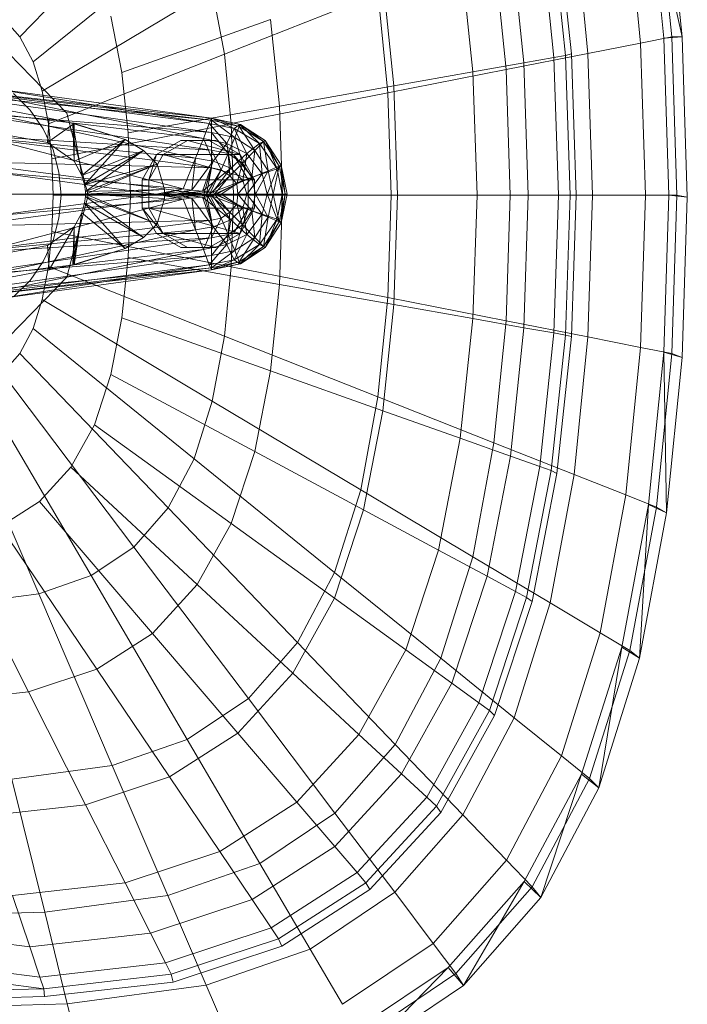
# Model space of a CAD drawing. Header units: metres. Extents: x 397.7 to 427.5, y 12.7 to 28.4.
# Tile 39 of 130: x 404.6 to 404.732, y 27.13 to 27.325. Entities that reach past the tile are written whole.
import ezdxf

# ---------------------------------------------------------------- set-up
doc = ezdxf.new("R2010")
doc.units = ezdxf.units.M
doc.layers.add('02_MOBILIARIO', color=7, linetype='Continuous', lineweight=18)
doc.layers.add('A-DETL-____-MBND', color=7, linetype='Continuous', lineweight=18)

# ---------------------------------------------------------------- blocks, each defined once
blk = doc.blocks.new('Family - Rentamans P2-153289-05_ELEC_P2')
at = {"layer": 'A-DETL-____-MBND', "color": 253, "true_color": 0xaaaaaa}
for p, q in [((0.16218, 0.24466), (0.13282, 0.21409)), ((0.26035, 0.21386), (0.2573, 0.24402)), ((0.26398, 0.21415), (0.2573, 0.24402)), ((0.26192, 0.2141), (0.25887, 0.24449)), ((0.26398, 0.21415), (0.26089, 0.24493)), ((0.25575, 0.21289), (0.25282, 0.2421)), ((0.24532, 0.21083), (0.24258, 0.23805)), ((0.2358, 0.23649), (0.23859, 0.21004)), ((0.23806, 0.23729), (0.24088, 0.21045)), ((0.23919, 0.23784), (0.24205, 0.21072)), ((0.16731, 0.23496), (0.13541, 0.20918)), ((0.22995, 0.23441), (0.23263, 0.20898)), ((0.22004, 0.23089), (0.22254, 0.20719)), ((0.22913, 0.20764), (0.2267, 0.23178)), ((0.20468, 0.22542), (0.20689, 0.20442)), ((0.17092, 0.2235), (0.13724, 0.20338)), ((0.17092, 0.2235), (0.1733, 0.21066)), ((0.20373, 0.22269), (0.1733, 0.21066)), ((0.20373, 0.22269), (0.2057, 0.20303)), ((0.12937, 0.21801), (0.13282, 0.21409)), ((0.15084, 0.21822), (0.15302, 0.20705)), ((0.15302, 0.20705), (0.18245, 0.21752)), ((0.18245, 0.21752), (0.18425, 0.2004)), ((0.13282, 0.21409), (0.13541, 0.20918)), ((0.24532, 0.21083), (0.25575, 0.21289)), ((0.25576, 0.21288), (0.26192, 0.2141)), ((0.25672, 0.18276), (0.25576, 0.21288)), ((0.26398, 0.21415), (0.26035, 0.21386)), ((0.26136, 0.18276), (0.26035, 0.21386)), ((0.26192, 0.2141), (0.26398, 0.21415)), ((0.26293, 0.18276), (0.26192, 0.2141)), ((0.265, 0.1824), (0.26398, 0.21415)), ((0.13052, 0.21088), (0.1421, 0.19899)), ((0.1421, 0.19899), (0.13052, 0.21088)), ((0.1733, 0.21066), (0.13844, 0.19688)), ((0.1733, 0.21066), (0.17468, 0.19692)), ((0.22913, 0.20764), (0.24532, 0.21083)), ((0.24088, 0.21045), (0.24205, 0.21072)), ((0.24205, 0.21072), (0.24299, 0.18276)), ((0.24622, 0.18276), (0.24532, 0.21083)), ((0.13541, 0.20918), (0.13724, 0.20338)), ((0.22254, 0.20719), (0.23263, 0.20898)), ((0.23263, 0.20898), (0.23859, 0.21004)), ((0.23263, 0.20898), (0.23351, 0.18276)), ((0.23859, 0.21004), (0.24088, 0.21045)), ((0.23859, 0.21004), (0.2395, 0.18276)), ((0.24088, 0.21045), (0.24181, 0.18276)), ((0.08657, 0.20799), (0.13857, 0.19799)), ((0.08657, 0.20799), (0.13857, 0.19799)), ((0.15302, 0.20705), (0.15427, 0.19509)), ((0.2057, 0.20303), (0.22913, 0.20764)), ((0.20689, 0.20442), (0.22254, 0.20719)), ((0.22254, 0.20719), (0.22336, 0.18276)), ((0.22993, 0.18276), (0.22913, 0.20764)), ((0.13827, 0.19319), (0.08227, 0.20349)), ((0.13827, 0.19319), (0.08227, 0.20349)), ((0.11077, 0.20469), (0.17077, 0.19759)), ((0.11077, 0.20469), (0.17077, 0.19799)), ((0.17077, 0.19799), (0.11077, 0.20469)), ((0.11377, 0.20329), (0.17077, 0.19519)), ((0.17077, 0.19759), (0.11377, 0.20329)), ((0.12677, 0.20399), (0.17077, 0.19799)), ((0.12677, 0.20399), (0.17027, 0.19699)), ((0.13157, 0.20287), (0.13481, 0.19963)), ((0.13157, 0.20287), (0.13481, 0.19963)), ((0.13724, 0.20338), (0.13844, 0.19688)), ((0.2057, 0.20303), (0.17468, 0.19693)), ((0.18425, 0.2004), (0.20689, 0.20442)), ((0.2057, 0.20303), (0.20635, 0.18276)), ((0.20689, 0.20442), (0.20762, 0.18276)), ((0.12677, 0.20259), (0.17027, 0.19699)), ((0.16917, 0.19399), (0.12677, 0.20259)), ((0.11777, 0.19949), (0.17077, 0.19169)), ((0.11777, 0.19949), (0.17077, 0.19519)), ((0.12677, 0.19899), (0.16917, 0.19399)), ((0.16757, 0.19009), (0.12677, 0.19899)), ((0.13481, 0.19963), (0.13743, 0.19588)), ((0.13481, 0.19963), (0.13743, 0.19588)), ((0.1421, 0.19899), (0.14634, 0.18276)), ((0.14634, 0.18276), (0.1421, 0.19899)), ((0.18425, 0.2004), (0.15428, 0.19509)), ((0.18425, 0.2004), (0.18485, 0.18276)), ((0.13857, 0.19799), (0.13827, 0.19319)), ((0.14357, 0.19699), (0.13827, 0.19319)), ((0.14327, 0.19699), (0.13857, 0.19799)), ((0.13857, 0.19799), (0.14357, 0.19699)), ((0.14327, 0.19699), (0.13857, 0.19799)), ((0.17468, 0.19692), (0.13914, 0.18993)), ((0.14327, 0.19699), (0.14357, 0.19699)), ((0.15367, 0.19379), (0.14327, 0.19699)), ((0.14507, 0.18669), (0.14327, 0.19699)), ((0.14357, 0.18949), (0.14327, 0.19699)), ((0.15367, 0.19379), (0.14357, 0.19699)), ((0.14357, 0.19699), (0.15367, 0.19379)), ((0.14357, 0.19699), (0.14357, 0.18949)), ((0.16917, 0.19399), (0.17027, 0.19699)), ((0.17027, 0.19699), (0.17077, 0.19799)), ((0.17027, 0.19699), (0.17527, 0.19599)), ((0.17027, 0.19699), (0.17377, 0.19299)), ((0.17077, 0.19799), (0.17077, 0.19759)), ((0.17077, 0.19799), (0.17627, 0.19639)), ((0.17077, 0.19799), (0.17637, 0.19679)), ((0.17637, 0.19679), (0.17077, 0.19799)), ((0.17077, 0.19799), (0.17647, 0.19679)), ((0.17527, 0.19599), (0.17077, 0.19799)), ((0.17077, 0.19759), (0.17077, 0.19519)), ((0.17077, 0.19759), (0.17537, 0.19419)), ((0.17627, 0.19639), (0.17077, 0.19759)), ((0.17468, 0.19692), (0.17514, 0.18276)), ((0.13743, 0.19588), (0.13937, 0.19174)), ((0.13743, 0.19588), (0.13937, 0.19174)), ((0.13844, 0.19688), (0.13914, 0.18993)), ((0.15428, 0.19509), (0.15469, 0.18276)), ((0.17077, 0.19519), (0.17077, 0.19169)), ((0.17077, 0.19519), (0.17407, 0.19099)), ((0.17077, 0.19519), (0.17537, 0.19419)), ((0.17377, 0.19299), (0.17527, 0.19599)), ((0.17527, 0.19599), (0.17637, 0.19679)), ((0.17527, 0.19599), (0.18027, 0.19299)), ((0.17777, 0.19099), (0.17527, 0.19599)), ((0.17627, 0.19639), (0.17537, 0.19419)), ((0.17647, 0.19679), (0.17627, 0.19639)), ((0.17627, 0.19639), (0.17937, 0.19159)), ((0.18107, 0.19339), (0.17627, 0.19639)), ((0.17637, 0.19679), (0.17647, 0.19679)), ((0.17637, 0.19679), (0.18137, 0.19359)), ((0.18027, 0.19299), (0.17637, 0.19679)), ((0.17647, 0.19679), (0.18107, 0.19339)), ((0.18137, 0.19359), (0.17647, 0.19679)), ((0.17647, 0.19679), (0.18137, 0.19359)), ((0.17077, 0.19169), (0.11947, 0.19479)), ((0.11947, 0.19479), (0.17077, 0.18819)), ((0.12677, 0.19399), (0.16757, 0.19009)), ((0.16517, 0.18399), (0.12677, 0.19399)), ((0.13827, 0.19319), (0.14357, 0.18949)), ((0.13827, 0.19319), (0.14357, 0.18949)), ((0.15367, 0.19379), (0.14357, 0.18949)), ((0.15367, 0.19379), (0.14507, 0.18669)), ((0.14507, 0.18669), (0.15367, 0.19379)), ((0.14557, 0.18479), (0.15367, 0.19379)), ((0.15367, 0.19379), (0.15727, 0.19159)), ((0.15727, 0.19159), (0.15367, 0.19379)), ((0.16465, 0.19359), (0.15986, 0.19079)), ((0.16119, 0.19079), (0.16599, 0.19359)), ((0.16599, 0.19359), (0.16465, 0.19359)), ((0.17028, 0.19359), (0.16465, 0.19359)), ((0.17644, 0.19079), (0.16599, 0.19359)), ((0.16599, 0.19359), (0.17163, 0.19359)), ((0.16757, 0.19009), (0.16917, 0.19399)), ((0.16917, 0.19399), (0.17377, 0.19299)), ((0.17107, 0.18949), (0.16917, 0.19399)), ((0.17163, 0.19359), (0.17028, 0.19359)), ((0.17509, 0.19079), (0.17028, 0.19359)), ((0.17644, 0.19079), (0.17163, 0.19359)), ((0.17537, 0.19419), (0.17407, 0.19099)), ((0.17537, 0.19419), (0.17687, 0.18909)), ((0.17537, 0.19419), (0.17937, 0.19159)), ((0.18107, 0.19339), (0.17937, 0.19159)), ((0.18027, 0.19299), (0.18137, 0.19359)), ((0.18137, 0.19359), (0.18107, 0.19339)), ((0.18107, 0.19339), (0.18197, 0.18759)), ((0.18417, 0.18849), (0.18107, 0.19339)), ((0.18137, 0.19359), (0.18417, 0.18849)), ((0.18137, 0.19359), (0.18457, 0.18869)), ((0.18457, 0.18869), (0.18137, 0.19359)), ((0.18377, 0.18799), (0.18137, 0.19359)), ((0.13937, 0.19174), (0.14055, 0.18732)), ((0.13937, 0.19174), (0.14055, 0.18732)), ((0.15727, 0.19159), (0.14507, 0.18669)), ((0.15727, 0.19159), (0.14557, 0.18479)), ((0.14557, 0.18479), (0.15727, 0.19159)), ((0.14577, 0.18349), (0.15727, 0.19159)), ((0.15727, 0.19159), (0.15997, 0.18889)), ((0.15997, 0.18889), (0.15727, 0.19159)), ((0.17077, 0.19169), (0.17077, 0.18819)), ((0.17407, 0.19099), (0.17077, 0.19169)), ((0.17077, 0.19169), (0.17267, 0.18779)), ((0.17107, 0.18949), (0.17377, 0.19299)), ((0.17377, 0.19299), (0.17777, 0.19099)), ((0.17377, 0.19299), (0.17457, 0.18809)), ((0.17937, 0.19159), (0.17687, 0.18909)), ((0.17777, 0.19099), (0.18027, 0.19299)), ((0.17937, 0.19159), (0.17877, 0.18629)), ((0.17937, 0.19159), (0.18197, 0.18759)), ((0.18027, 0.19299), (0.18377, 0.18799)), ((0.18077, 0.18699), (0.18027, 0.19299)), ((0.17077, 0.18819), (0.12097, 0.18939)), ((0.12097, 0.18939), (0.16927, 0.18299)), ((0.13914, 0.18993), (0.13937, 0.18276)), ((0.14357, 0.18949), (0.14507, 0.18669)), ((0.14357, 0.18949), (0.14507, 0.18669)), ((0.15986, 0.19079), (0.15705, 0.18579)), ((0.15986, 0.19079), (0.15837, 0.18579)), ((0.15837, 0.18579), (0.16119, 0.19079)), ((0.15986, 0.19079), (0.16119, 0.19079)), ((0.16119, 0.19079), (0.17644, 0.19079)), ((0.17925, 0.18579), (0.16119, 0.19079)), ((0.16517, 0.18399), (0.16757, 0.19009)), ((0.16687, 0.18379), (0.16757, 0.19009)), ((0.16687, 0.18379), (0.17107, 0.18949)), ((0.16757, 0.19009), (0.17107, 0.18949)), ((0.16897, 0.18359), (0.17107, 0.18949)), ((0.17107, 0.18949), (0.17457, 0.18809)), ((0.17407, 0.19099), (0.17267, 0.18779)), ((0.17687, 0.18909), (0.17407, 0.19099)), ((0.17407, 0.19099), (0.17437, 0.18659)), ((0.17457, 0.18809), (0.17777, 0.19099)), ((0.17644, 0.19079), (0.17509, 0.19079)), ((0.17925, 0.18579), (0.17509, 0.19079)), ((0.178, 0.18579), (0.17509, 0.19079)), ((0.17925, 0.18579), (0.17644, 0.19079)), ((0.17697, 0.18569), (0.17777, 0.19099)), ((0.17777, 0.19099), (0.18077, 0.18699)), ((0.12677, 0.18739), (0.16517, 0.18399)), ((0.15977, 0.18299), (0.12677, 0.18739)), ((0.14055, 0.18732), (0.14095, 0.18276)), ((0.14055, 0.18732), (0.14095, 0.18276)), ((0.15997, 0.18889), (0.14557, 0.18479)), ((0.15997, 0.18889), (0.14577, 0.18349)), ((0.14577, 0.18299), (0.15997, 0.18889)), ((0.14577, 0.18349), (0.15997, 0.18889)), ((0.15997, 0.18889), (0.16147, 0.18389)), ((0.16147, 0.18389), (0.15997, 0.18889)), ((0.16897, 0.18359), (0.17457, 0.18809)), ((0.17077, 0.18819), (0.16927, 0.18299)), ((0.17077, 0.18819), (0.16977, 0.18299)), ((0.17267, 0.18779), (0.16977, 0.18299)), ((0.17267, 0.18779), (0.17037, 0.18299)), ((0.17267, 0.18779), (0.17077, 0.18819)), ((0.17457, 0.18809), (0.17097, 0.18339)), ((0.17437, 0.18659), (0.17267, 0.18779)), ((0.17687, 0.18909), (0.17437, 0.18659)), ((0.17457, 0.18809), (0.17697, 0.18569)), ((0.17687, 0.18909), (0.17577, 0.18499)), ((0.17877, 0.18629), (0.17687, 0.18909)), ((0.18197, 0.18759), (0.17877, 0.18629)), ((0.18197, 0.18759), (0.17947, 0.18299)), ((0.18077, 0.18699), (0.18377, 0.18799)), ((0.18177, 0.18299), (0.18377, 0.18799)), ((0.18417, 0.18849), (0.18197, 0.18759)), ((0.18197, 0.18759), (0.18297, 0.18299)), ((0.18417, 0.18849), (0.18297, 0.18299)), ((0.18377, 0.18799), (0.18457, 0.18869)), ((0.18377, 0.18799), (0.18477, 0.18299)), ((0.18457, 0.18869), (0.18417, 0.18849)), ((0.18537, 0.18299), (0.18417, 0.18849)), ((0.18457, 0.18869), (0.18577, 0.18299)), ((0.18577, 0.18299), (0.18457, 0.18869)), ((0.18457, 0.18869), (0.18537, 0.18299)), ((0.18457, 0.18869), (0.18477, 0.18299)), ((0.14507, 0.18669), (0.14557, 0.18479)), ((0.14507, 0.18669), (0.14557, 0.18479)), ((0.15705, 0.18579), (0.15837, 0.18579)), ((0.15705, 0.18579), (0.15705, 0.18019)), ((0.15837, 0.18579), (0.17925, 0.18579)), ((0.15837, 0.18019), (0.15837, 0.18579)), ((0.17437, 0.18659), (0.17037, 0.18299)), ((0.17097, 0.18339), (0.17697, 0.18569)), ((0.17437, 0.18659), (0.17137, 0.18299)), ((0.17177, 0.18299), (0.17697, 0.18569)), ((0.17577, 0.18499), (0.17437, 0.18659)), ((0.17877, 0.18629), (0.17577, 0.18499)), ((0.17877, 0.18629), (0.17597, 0.18299)), ((0.17697, 0.18569), (0.18077, 0.18699)), ((0.17697, 0.18569), (0.17777, 0.18299)), ((0.17777, 0.18299), (0.18077, 0.18699)), ((0.178, 0.18019), (0.178, 0.18579)), ((0.178, 0.18579), (0.17925, 0.18579)), ((0.17947, 0.18299), (0.17877, 0.18629)), ((0.17925, 0.18019), (0.17925, 0.18579)), ((0.18077, 0.18699), (0.18177, 0.18299)), ((0.14557, 0.18479), (0.14577, 0.18349)), ((0.14557, 0.18479), (0.14577, 0.18349)), ((0.16147, 0.18389), (0.14577, 0.18349)), ((0.14577, 0.18299), (0.16147, 0.18389)), ((0.14577, 0.18349), (0.14577, 0.18299)), ((0.14577, 0.18349), (0.14577, 0.18299)), ((0.15977, 0.18299), (0.16517, 0.18399)), ((0.16077, 0.18299), (0.16517, 0.18399)), ((0.16077, 0.18299), (0.16687, 0.18379)), ((0.16147, 0.18209), (0.16147, 0.18389)), ((0.16147, 0.18389), (0.16147, 0.18209)), ((0.16377, 0.18299), (0.16687, 0.18379)), ((0.16377, 0.18299), (0.16897, 0.18359)), ((0.16477, 0.18299), (0.16897, 0.18359)), ((0.16477, 0.18299), (0.17097, 0.18339)), ((0.16517, 0.18399), (0.16687, 0.18379)), ((0.16687, 0.18379), (0.16897, 0.18359)), ((0.16897, 0.18359), (0.17097, 0.18339)), ((0.17097, 0.18339), (0.17177, 0.18299)), ((0.17577, 0.18499), (0.17137, 0.18299)), ((0.17577, 0.18499), (0.17267, 0.18299)), ((0.17597, 0.18299), (0.17577, 0.18499)), ((0.16927, 0.18299), (0.12097, 0.17659)), ((0.16927, 0.18299), (0.12177, 0.18299)), ((0.12677, 0.17859), (0.15977, 0.18299)), ((0.12677, 0.17859), (0.16517, 0.18199)), ((0.12677, 0.17199), (0.16517, 0.18199)), ((0.12687, 0.18299), (0.15977, 0.18299)), ((0.13937, 0.18276), (0.13914, 0.17559)), ((0.17514, 0.18276), (0.13937, 0.18276)), ((0.14095, 0.18276), (0.14055, 0.1782)), ((0.14095, 0.18276), (0.14055, 0.1782)), ((0.14634, 0.18276), (0.1421, 0.16652)), ((0.1421, 0.16652), (0.14634, 0.18276)), ((0.14557, 0.18119), (0.14577, 0.18249)), ((0.14577, 0.18249), (0.14557, 0.18119)), ((0.14577, 0.18299), (0.16147, 0.18209)), ((0.16147, 0.18209), (0.14577, 0.18299)), ((0.14577, 0.18249), (0.14577, 0.18299)), ((0.14577, 0.18299), (0.14577, 0.18249)), ((0.14577, 0.18299), (0.15997, 0.17709)), ((0.15997, 0.17709), (0.14577, 0.18299)), ((0.15997, 0.17709), (0.14577, 0.18249)), ((0.14577, 0.18249), (0.15997, 0.17709)), ((0.14577, 0.18249), (0.15727, 0.17439)), ((0.15727, 0.17439), (0.14577, 0.18249)), ((0.15469, 0.18276), (0.15428, 0.17043)), ((0.18485, 0.18276), (0.15469, 0.18276)), ((0.15977, 0.18299), (0.16077, 0.18299)), ((0.16517, 0.18199), (0.15977, 0.18299)), ((0.15997, 0.17709), (0.16147, 0.18209)), ((0.16147, 0.18209), (0.15997, 0.17709)), ((0.16517, 0.18199), (0.16077, 0.18299)), ((0.16077, 0.18299), (0.16377, 0.18299)), ((0.16687, 0.18219), (0.16077, 0.18299)), ((0.16687, 0.18219), (0.16377, 0.18299)), ((0.16377, 0.18299), (0.16477, 0.18299)), ((0.16897, 0.18239), (0.16377, 0.18299)), ((0.16897, 0.18239), (0.16477, 0.18299)), ((0.16477, 0.18299), (0.17177, 0.18299)), ((0.17097, 0.18259), (0.16477, 0.18299)), ((0.16517, 0.18199), (0.16687, 0.18219)), ((0.16757, 0.17589), (0.16517, 0.18199)), ((0.16687, 0.18219), (0.16897, 0.18239)), ((0.16757, 0.17589), (0.16687, 0.18219)), ((0.17107, 0.17649), (0.16687, 0.18219)), ((0.16897, 0.18239), (0.17097, 0.18259)), ((0.17107, 0.17649), (0.16897, 0.18239)), ((0.17457, 0.17789), (0.16897, 0.18239)), ((0.16977, 0.18299), (0.16927, 0.18299)), ((0.16927, 0.18299), (0.17077, 0.17779)), ((0.16977, 0.18299), (0.17077, 0.17779)), ((0.17037, 0.18299), (0.16977, 0.18299)), ((0.16977, 0.18299), (0.17267, 0.17819)), ((0.17037, 0.18299), (0.17267, 0.17819)), ((0.17137, 0.18299), (0.17037, 0.18299)), ((0.17037, 0.18299), (0.17437, 0.17939)), ((0.17097, 0.18259), (0.17177, 0.18299)), ((0.17097, 0.18259), (0.17697, 0.18029)), ((0.17457, 0.17789), (0.17097, 0.18259)), ((0.17137, 0.18299), (0.17437, 0.17939)), ((0.17267, 0.18299), (0.17137, 0.18299)), ((0.17137, 0.18299), (0.17577, 0.18099)), ((0.17177, 0.18299), (0.17777, 0.18299)), ((0.17177, 0.18299), (0.17697, 0.18029)), ((0.17597, 0.18299), (0.17267, 0.18299)), ((0.17267, 0.18299), (0.17577, 0.18099)), ((0.17514, 0.18276), (0.17468, 0.16859)), ((0.20635, 0.18276), (0.17514, 0.18276)), ((0.17597, 0.18299), (0.17577, 0.18099)), ((0.17947, 0.18299), (0.17597, 0.18299)), ((0.17877, 0.17969), (0.17597, 0.18299)), ((0.17697, 0.18029), (0.17777, 0.18299)), ((0.17777, 0.18299), (0.18177, 0.18299)), ((0.17777, 0.18299), (0.18077, 0.17899)), ((0.17947, 0.18299), (0.17877, 0.17969)), ((0.18297, 0.18299), (0.17947, 0.18299)), ((0.18197, 0.17839), (0.17947, 0.18299)), ((0.18077, 0.17899), (0.18177, 0.18299)), ((0.18177, 0.18299), (0.18477, 0.18299)), ((0.18177, 0.18299), (0.18377, 0.17799)), ((0.18297, 0.18299), (0.18197, 0.17839)), ((0.18537, 0.18299), (0.18297, 0.18299)), ((0.18297, 0.18299), (0.18417, 0.17749)), ((0.18477, 0.18299), (0.18377, 0.17799)), ((0.18537, 0.18299), (0.18417, 0.17749)), ((0.18485, 0.18276), (0.18425, 0.16511)), ((0.18457, 0.17729), (0.18577, 0.18299)), ((0.18577, 0.18299), (0.18457, 0.17729)), ((0.18457, 0.17729), (0.18537, 0.18299)), ((0.18477, 0.18299), (0.18457, 0.17729)), ((0.18477, 0.18299), (0.18577, 0.18299)), ((0.20762, 0.18276), (0.18485, 0.18276)), ((0.18577, 0.18299), (0.18537, 0.18299)), ((0.20635, 0.18276), (0.2057, 0.16248)), ((0.20635, 0.18276), (0.22993, 0.18276)), ((0.20762, 0.18276), (0.20689, 0.1611)), ((0.20762, 0.18276), (0.22336, 0.18276)), ((0.22336, 0.18276), (0.22254, 0.15832)), ((0.22336, 0.18276), (0.23351, 0.18276)), ((0.22913, 0.15787), (0.22993, 0.18276)), ((0.22993, 0.18276), (0.24622, 0.18276)), ((0.23351, 0.18276), (0.23262, 0.15653)), ((0.23351, 0.18276), (0.2395, 0.18276)), ((0.2395, 0.18276), (0.23859, 0.15548)), ((0.2395, 0.18276), (0.24181, 0.18276)), ((0.24181, 0.18276), (0.24088, 0.15507)), ((0.24181, 0.18276), (0.24299, 0.18276)), ((0.24299, 0.18276), (0.24205, 0.15479)), ((0.24532, 0.15469), (0.24622, 0.18276)), ((0.24622, 0.18276), (0.25672, 0.18276)), ((0.25576, 0.15263), (0.25672, 0.18276)), ((0.25672, 0.18276), (0.26293, 0.18276)), ((0.26035, 0.15166), (0.26136, 0.18276)), ((0.265, 0.1824), (0.26136, 0.18276)), ((0.26192, 0.15141), (0.26293, 0.18276)), ((0.26293, 0.18276), (0.265, 0.1824)), ((0.26398, 0.15065), (0.265, 0.1824)), ((0.14507, 0.17929), (0.14557, 0.18119)), ((0.14557, 0.18119), (0.14507, 0.17929)), ((0.15727, 0.17439), (0.14557, 0.18119)), ((0.14557, 0.18119), (0.15727, 0.17439)), ((0.14557, 0.18119), (0.15367, 0.17219)), ((0.15367, 0.17219), (0.14557, 0.18119)), ((0.15705, 0.18019), (0.15837, 0.18019)), ((0.15705, 0.18019), (0.16119, 0.17519)), ((0.15705, 0.18019), (0.15986, 0.17519)), ((0.15837, 0.18019), (0.17925, 0.18019)), ((0.16119, 0.17519), (0.15837, 0.18019)), ((0.15837, 0.18019), (0.17644, 0.17519)), ((0.17437, 0.17939), (0.17267, 0.17819)), ((0.17437, 0.17939), (0.17407, 0.17499)), ((0.17577, 0.18099), (0.17437, 0.17939)), ((0.17437, 0.17939), (0.17687, 0.17689)), ((0.17457, 0.17789), (0.17697, 0.18029)), ((0.17509, 0.17519), (0.178, 0.18019)), ((0.17577, 0.18099), (0.17687, 0.17689)), ((0.17577, 0.18099), (0.17877, 0.17969)), ((0.17644, 0.17519), (0.17925, 0.18019)), ((0.17644, 0.17519), (0.178, 0.18019)), ((0.17877, 0.17969), (0.17687, 0.17689)), ((0.17697, 0.18029), (0.18077, 0.17899)), ((0.17697, 0.18029), (0.17777, 0.17499)), ((0.17925, 0.18019), (0.178, 0.18019)), ((0.18197, 0.17839), (0.17877, 0.17969)), ((0.17877, 0.17969), (0.17937, 0.17439)), ((0.17077, 0.17779), (0.11947, 0.17119)), ((0.17077, 0.17779), (0.12097, 0.17659)), ((0.14055, 0.1782), (0.13937, 0.17378)), ((0.14055, 0.1782), (0.13937, 0.17378)), ((0.14327, 0.16899), (0.14507, 0.17929)), ((0.14357, 0.17649), (0.14507, 0.17929)), ((0.14507, 0.17929), (0.14357, 0.17649)), ((0.14507, 0.17929), (0.14357, 0.16899)), ((0.15367, 0.17219), (0.14507, 0.17929)), ((0.14507, 0.17929), (0.15367, 0.17219)), ((0.17267, 0.17819), (0.17077, 0.17779)), ((0.17267, 0.17819), (0.17077, 0.17429)), ((0.17077, 0.17779), (0.17077, 0.17429)), ((0.17457, 0.17789), (0.17107, 0.17649)), ((0.17267, 0.17819), (0.17407, 0.17499)), ((0.17457, 0.17789), (0.17377, 0.17299)), ((0.17777, 0.17499), (0.17457, 0.17789)), ((0.17777, 0.17499), (0.18077, 0.17899)), ((0.18197, 0.17839), (0.17937, 0.17439)), ((0.18077, 0.17899), (0.18027, 0.17299)), ((0.18377, 0.17799), (0.18027, 0.17299)), ((0.18077, 0.17899), (0.18377, 0.17799)), ((0.18107, 0.17259), (0.18197, 0.17839)), ((0.18417, 0.17749), (0.18107, 0.17259)), ((0.18377, 0.17799), (0.18137, 0.17239)), ((0.18417, 0.17749), (0.18137, 0.17239)), ((0.18417, 0.17749), (0.18197, 0.17839)), ((0.18377, 0.17799), (0.18457, 0.17729)), ((0.18457, 0.17729), (0.18417, 0.17749)), ((0.12677, 0.17199), (0.16757, 0.17589)), ((0.12677, 0.16699), (0.16757, 0.17589)), ((0.13827, 0.17279), (0.14357, 0.17649)), ((0.14357, 0.17649), (0.13827, 0.17279)), ((0.13914, 0.17559), (0.13844, 0.16864)), ((0.13857, 0.16799), (0.14357, 0.17649)), ((0.17468, 0.16859), (0.13914, 0.17559)), ((0.14327, 0.16899), (0.14357, 0.17649)), ((0.14357, 0.17649), (0.14357, 0.16899)), ((0.15727, 0.17439), (0.15997, 0.17709)), ((0.15997, 0.17709), (0.15727, 0.17439)), ((0.16757, 0.17589), (0.17107, 0.17649)), ((0.16917, 0.17199), (0.16757, 0.17589)), ((0.17107, 0.17649), (0.16917, 0.17199)), ((0.17377, 0.17299), (0.17107, 0.17649)), ((0.17687, 0.17689), (0.17407, 0.17499)), ((0.17687, 0.17689), (0.17537, 0.17179)), ((0.17687, 0.17689), (0.17937, 0.17439)), ((0.18137, 0.17239), (0.18457, 0.17729)), ((0.18457, 0.17729), (0.18137, 0.17239)), ((0.17077, 0.17429), (0.11777, 0.16649)), ((0.17077, 0.17429), (0.11947, 0.17119)), ((0.13937, 0.17378), (0.13743, 0.16963)), ((0.13937, 0.17378), (0.13743, 0.16963)), ((0.15367, 0.17219), (0.15727, 0.17439)), ((0.15727, 0.17439), (0.15367, 0.17219)), ((0.15986, 0.17519), (0.16119, 0.17519)), ((0.15986, 0.17519), (0.16465, 0.17239)), ((0.16119, 0.17519), (0.17644, 0.17519)), ((0.16599, 0.17239), (0.16119, 0.17519)), ((0.16119, 0.17519), (0.17163, 0.17239)), ((0.17028, 0.17239), (0.17509, 0.17519)), ((0.17407, 0.17499), (0.17077, 0.17429)), ((0.17407, 0.17499), (0.17077, 0.17079)), ((0.17077, 0.17429), (0.17077, 0.17079)), ((0.17163, 0.17239), (0.17644, 0.17519)), ((0.17777, 0.17499), (0.17377, 0.17299)), ((0.17407, 0.17499), (0.17537, 0.17179)), ((0.17644, 0.17519), (0.17509, 0.17519)), ((0.17527, 0.16999), (0.17777, 0.17499)), ((0.17937, 0.17439), (0.17537, 0.17179)), ((0.17937, 0.17439), (0.17627, 0.16959)), ((0.18027, 0.17299), (0.17777, 0.17499)), ((0.17937, 0.17439), (0.18107, 0.17259)), ((0.08227, 0.16249), (0.13827, 0.17279)), ((0.08227, 0.16249), (0.13827, 0.17279)), ((0.16917, 0.17199), (0.12677, 0.16339)), ((0.16917, 0.17199), (0.12677, 0.16699)), ((0.13827, 0.17279), (0.13857, 0.16799)), ((0.14327, 0.16899), (0.15367, 0.17219)), ((0.15367, 0.17219), (0.14357, 0.16899)), ((0.14357, 0.16899), (0.15367, 0.17219)), ((0.16465, 0.17239), (0.16599, 0.17239)), ((0.16465, 0.17239), (0.17028, 0.17239)), ((0.17163, 0.17239), (0.16599, 0.17239)), ((0.17377, 0.17299), (0.16917, 0.17199)), ((0.17027, 0.16899), (0.16917, 0.17199)), ((0.17377, 0.17299), (0.17027, 0.16899)), ((0.17028, 0.17239), (0.17163, 0.17239)), ((0.17537, 0.17179), (0.17077, 0.17079)), ((0.17537, 0.17179), (0.17077, 0.16839)), ((0.17527, 0.16999), (0.17377, 0.17299)), ((0.18027, 0.17299), (0.17527, 0.16999)), ((0.17537, 0.17179), (0.17627, 0.16959)), ((0.18107, 0.17259), (0.17627, 0.16959)), ((0.18027, 0.17299), (0.17637, 0.16919)), ((0.18137, 0.17239), (0.17637, 0.16919)), ((0.18107, 0.17259), (0.17647, 0.16919)), ((0.18137, 0.17239), (0.17647, 0.16919)), ((0.17647, 0.16919), (0.18137, 0.17239)), ((0.18137, 0.17239), (0.18027, 0.17299)), ((0.18137, 0.17239), (0.18107, 0.17259)), ((0.17077, 0.17079), (0.11377, 0.16269)), ((0.17077, 0.17079), (0.11777, 0.16649)), ((0.13743, 0.16963), (0.13481, 0.16588)), ((0.13743, 0.16963), (0.13481, 0.16588)), ((0.15428, 0.17043), (0.15302, 0.15847)), ((0.18425, 0.16511), (0.15428, 0.17043)), ((0.17527, 0.16999), (0.17027, 0.16899)), ((0.17077, 0.17079), (0.17077, 0.16839)), ((0.17077, 0.16799), (0.17527, 0.16999)), ((0.17637, 0.16919), (0.17527, 0.16999)), ((0.13857, 0.16799), (0.08657, 0.15799)), ((0.08657, 0.15799), (0.13857, 0.16799)), ((0.17077, 0.16839), (0.11077, 0.16129)), ((0.17077, 0.16799), (0.11077, 0.16129)), ((0.17077, 0.16799), (0.11077, 0.16129)), ((0.17077, 0.16839), (0.11377, 0.16269)), ((0.17027, 0.16899), (0.12677, 0.16199)), ((0.17027, 0.16899), (0.12677, 0.16339)), ((0.17077, 0.16799), (0.12677, 0.16199)), ((0.13844, 0.16864), (0.13724, 0.16214)), ((0.1733, 0.15485), (0.13844, 0.16864)), ((0.13857, 0.16799), (0.14327, 0.16899)), ((0.14357, 0.16899), (0.13857, 0.16799)), ((0.13857, 0.16799), (0.14357, 0.16899)), ((0.14357, 0.16899), (0.14327, 0.16899)), ((0.17077, 0.16799), (0.17027, 0.16899)), ((0.17627, 0.16959), (0.17077, 0.16839)), ((0.17627, 0.16959), (0.17077, 0.16799)), ((0.17647, 0.16919), (0.17077, 0.16799)), ((0.17647, 0.16919), (0.17077, 0.16799)), ((0.17637, 0.16919), (0.17077, 0.16799)), ((0.17077, 0.16839), (0.17077, 0.16799)), ((0.17468, 0.16859), (0.1733, 0.15486)), ((0.2057, 0.16248), (0.17468, 0.16859)), ((0.17627, 0.16959), (0.17647, 0.16919)), ((0.17647, 0.16919), (0.17637, 0.16919)), ((0.1421, 0.16652), (0.13052, 0.15464)), ((0.13052, 0.15464), (0.1421, 0.16652)), ((0.13481, 0.16588), (0.13157, 0.16265)), ((0.13481, 0.16588), (0.13157, 0.16265)), ((0.18425, 0.16511), (0.18245, 0.148)), ((0.20689, 0.1611), (0.18425, 0.16511)), ((0.13724, 0.16214), (0.13541, 0.15634)), ((0.17092, 0.14201), (0.13724, 0.16214)), ((0.2057, 0.16248), (0.20373, 0.14283)), ((0.2057, 0.16248), (0.22913, 0.15787)), ((0.20689, 0.1611), (0.20468, 0.14009)), ((0.22254, 0.15832), (0.20689, 0.1611)), ((0.15302, 0.15847), (0.15084, 0.14729)), ((0.18245, 0.148), (0.15302, 0.15847)), ((0.22254, 0.15832), (0.22004, 0.13463)), ((0.22254, 0.15832), (0.23263, 0.15653)), ((0.13541, 0.15634), (0.13282, 0.15143)), ((0.16731, 0.13056), (0.13541, 0.15634)), ((0.2267, 0.13374), (0.22913, 0.15787)), ((0.22913, 0.15787), (0.24532, 0.15469)), ((0.23263, 0.15653), (0.22995, 0.13111)), ((0.23263, 0.15653), (0.23859, 0.15548)), ((0.1733, 0.15486), (0.17092, 0.14201)), ((0.20373, 0.14283), (0.1733, 0.15486)), ((0.23859, 0.15548), (0.2358, 0.12902)), ((0.24088, 0.15507), (0.23806, 0.12822)), ((0.23859, 0.15548), (0.24088, 0.15507)), ((0.24205, 0.15479), (0.23919, 0.12768)), ((0.24088, 0.15507), (0.24205, 0.15479)), ((0.24258, 0.12746), (0.24532, 0.15469)), ((0.24532, 0.15469), (0.25575, 0.15263)), ((0.25282, 0.12342), (0.25575, 0.15263)), ((0.25576, 0.15263), (0.26192, 0.15142)), ((0.13282, 0.15143), (0.12937, 0.14751)), ((0.16218, 0.12086), (0.13282, 0.15143)), ((0.2573, 0.1215), (0.26035, 0.15166)), ((0.25887, 0.12102), (0.26192, 0.15141)), ((0.26089, 0.11987), (0.26035, 0.15166)), ((0.26035, 0.15166), (0.26398, 0.15065)), ((0.26089, 0.11987), (0.26398, 0.15065)), ((0.26192, 0.15141), (0.26398, 0.15065)), ((0.15537, 0.1131), (0.12937, 0.14751)), ((0.15084, 0.14729), (0.14756, 0.13732)), ((0.17934, 0.13201), (0.15084, 0.14729)), ((0.18245, 0.148), (0.17934, 0.13201)), ((0.20468, 0.14009), (0.18245, 0.148)), ((0.14692, 0.10743), (0.12509, 0.14464)), ((0.11983, 0.14281), (0.13653, 0.10383)), ((0.20373, 0.14283), (0.20031, 0.12445)), ((0.2267, 0.13374), (0.20373, 0.14283)), ((0.17092, 0.14201), (0.16731, 0.13056)), ((0.20031, 0.12445), (0.17092, 0.14201)), ((0.20468, 0.14009), (0.20086, 0.12046)), ((0.22004, 0.13463), (0.20468, 0.14009)), ((0.14756, 0.13732), (0.14288, 0.12888)), ((0.17464, 0.11773), (0.14756, 0.13732)), ((0.22004, 0.13463), (0.21574, 0.11248)), ((0.22995, 0.13111), (0.22004, 0.13463)), ((0.22251, 0.11118), (0.2267, 0.13374)), ((0.24258, 0.12746), (0.2267, 0.13374)), ((0.17934, 0.13201), (0.17464, 0.11773)), ((0.20086, 0.12046), (0.17934, 0.13201)), ((0.22995, 0.13111), (0.22533, 0.10733)), ((0.22995, 0.13111), (0.2358, 0.12902)), ((0.14288, 0.12888), (0.13667, 0.12213)), ((0.16795, 0.10565), (0.14288, 0.12888)), ((0.16731, 0.13056), (0.16218, 0.12086)), ((0.19515, 0.10805), (0.16731, 0.13056)), ((0.2358, 0.12902), (0.23099, 0.1043)), ((0.2358, 0.12902), (0.23806, 0.12822)), ((0.23806, 0.12822), (0.23317, 0.10312)), ((0.23919, 0.12768), (0.23426, 0.10233)), ((0.23785, 0.10202), (0.24258, 0.12746)), ((0.23806, 0.12822), (0.23919, 0.12768)), ((0.25282, 0.12342), (0.24258, 0.12746)), ((0.20031, 0.12445), (0.19515, 0.10805)), ((0.22251, 0.11118), (0.20031, 0.12445)), ((0.24775, 0.09611), (0.25282, 0.12342)), ((0.25887, 0.12102), (0.25282, 0.12342)), ((0.13667, 0.12213), (0.12897, 0.11719)), ((0.13667, 0.12213), (0.15906, 0.09599)), ((0.25202, 0.0933), (0.2573, 0.1215)), ((0.25359, 0.09261), (0.25887, 0.12102)), ((0.25554, 0.09109), (0.2573, 0.1215)), ((0.2573, 0.1215), (0.26089, 0.11987)), ((0.26089, 0.11987), (0.25887, 0.12102)), ((0.16218, 0.12086), (0.15537, 0.1131)), ((0.18781, 0.09417), (0.16218, 0.12086)), ((0.20086, 0.12046), (0.19509, 0.10294)), ((0.21574, 0.11248), (0.20086, 0.12046)), ((0.25554, 0.09109), (0.26089, 0.11987)), ((0.12897, 0.11719), (0.14804, 0.08893)), ((0.17464, 0.11773), (0.16795, 0.10565)), ((0.19509, 0.10294), (0.17464, 0.11773)), ((0.1195, 0.11406), (0.13449, 0.08444)), ((0.15536, 0.1131), (0.14692, 0.10743)), ((0.17806, 0.08308), (0.15536, 0.1131)), ((0.21574, 0.11248), (0.20923, 0.09272)), ((0.22533, 0.10733), (0.21574, 0.11248)), ((0.21618, 0.09106), (0.22251, 0.11118)), ((0.23785, 0.10202), (0.22251, 0.11118)), ((0.14692, 0.10743), (0.13653, 0.10383)), ((0.14692, 0.10743), (0.16597, 0.07496)), ((0.19515, 0.10805), (0.18781, 0.09417)), ((0.21618, 0.09106), (0.19515, 0.10805)), ((0.22533, 0.10733), (0.21834, 0.08613)), ((0.23099, 0.1043), (0.22533, 0.10733)), ((0.16795, 0.10565), (0.15906, 0.09599)), ((0.18688, 0.08811), (0.16795, 0.10565)), ((0.13653, 0.10383), (0.12264, 0.10196)), ((0.13653, 0.10383), (0.1511, 0.06981)), ((0.23099, 0.1043), (0.22372, 0.08223)), ((0.23099, 0.10429), (0.23317, 0.10312)), ((0.19509, 0.10294), (0.18688, 0.08811)), ((0.20923, 0.09272), (0.19509, 0.10294)), ((0.23317, 0.10312), (0.2258, 0.08073)), ((0.23426, 0.10233), (0.22681, 0.07971)), ((0.23071, 0.07931), (0.23785, 0.10202)), ((0.23317, 0.10312), (0.23426, 0.10233)), ((0.24775, 0.09611), (0.23785, 0.10202)), ((0.15906, 0.09599), (0.14804, 0.08893)), ((0.15906, 0.09599), (0.17596, 0.07625)), ((0.24008, 0.07174), (0.24775, 0.09611)), ((0.25359, 0.09261), (0.24775, 0.09611)), ((0.18781, 0.09417), (0.17806, 0.08308)), ((0.20717, 0.07402), (0.18781, 0.09417)), ((0.20923, 0.09272), (0.19996, 0.07599)), ((0.21834, 0.08613), (0.20923, 0.09272)), ((0.24405, 0.06815), (0.25202, 0.0933)), ((0.24562, 0.06727), (0.25359, 0.09261)), ((0.24746, 0.06542), (0.25202, 0.0933)), ((0.25202, 0.0933), (0.25554, 0.09109)), ((0.25554, 0.09109), (0.25359, 0.09261)), ((0.20717, 0.07402), (0.21618, 0.09106)), ((0.23071, 0.07931), (0.21618, 0.09106)), ((0.24746, 0.06542), (0.25554, 0.09109)), ((0.14804, 0.08893), (0.13449, 0.08444)), ((0.14804, 0.08893), (0.16244, 0.06758)), ((0.18688, 0.08811), (0.17596, 0.07625)), ((0.19996, 0.07599), (0.18688, 0.08811)), ((0.21834, 0.08613), (0.20839, 0.06817)), ((0.22372, 0.08223), (0.21834, 0.08613)), ((0.13449, 0.08444), (0.1184, 0.08263)), ((0.13449, 0.08444), (0.14581, 0.06207)), ((0.17806, 0.08308), (0.16597, 0.07496)), ((0.19519, 0.0604), (0.17806, 0.08308)), ((0.22372, 0.08223), (0.21338, 0.06355)), ((0.2258, 0.08073), (0.22372, 0.08223)), ((0.2258, 0.08073), (0.2153, 0.06177)), ((0.2258, 0.08073), (0.22681, 0.07971)), ((0.22681, 0.07971), (0.21621, 0.06056)), ((0.22054, 0.06009), (0.23071, 0.07931)), ((0.24008, 0.07174), (0.23071, 0.07931)), ((0.17596, 0.07625), (0.16244, 0.06758)), ((0.17596, 0.07625), (0.18765, 0.06261)), ((0.16597, 0.07496), (0.1511, 0.06981)), ((0.16597, 0.07496), (0.18036, 0.05043)), ((0.19996, 0.07599), (0.18765, 0.06261)), ((0.20839, 0.06817), (0.19996, 0.07599)), ((0.19519, 0.0604), (0.20717, 0.07402)), ((0.22054, 0.06009), (0.20717, 0.07402)), ((0.22917, 0.05111), (0.24008, 0.07174)), ((0.24562, 0.06727), (0.24008, 0.07174)), ((0.1511, 0.06981), (0.13123, 0.06713)), ((0.1511, 0.06981), (0.1621, 0.04411)), ((0.13123, 0.06713), (0.13772, 0.04082)), ((0.16244, 0.06758), (0.14581, 0.06207)), ((0.16244, 0.06758), (0.17239, 0.05283)), ((0.20839, 0.06817), (0.19518, 0.05382)), ((0.21338, 0.06355), (0.20839, 0.06817)), ((0.2327, 0.04685), (0.24405, 0.06815)), ((0.23426, 0.04581), (0.24562, 0.06727)), ((0.23596, 0.04368), (0.24405, 0.06815)), ((0.24405, 0.06815), (0.24746, 0.06542)), ((0.24562, 0.06727), (0.24746, 0.06542)), ((0.23596, 0.04368), (0.24746, 0.06542)), ((0.18765, 0.06261), (0.17239, 0.05283)), ((0.18765, 0.06261), (0.19518, 0.05382)), ((0.21338, 0.06355), (0.19963, 0.04862)), ((0.2153, 0.06177), (0.21338, 0.06355)), ((0.14581, 0.06207), (0.12606, 0.05985)), ((0.14581, 0.06207), (0.15363, 0.04662)), ((0.2153, 0.06177), (0.20135, 0.04662)), ((0.21621, 0.06056), (0.20212, 0.04526)), ((0.21621, 0.06056), (0.2153, 0.06177)), ((0.18036, 0.05043), (0.19519, 0.0604)), ((0.20704, 0.04473), (0.19519, 0.0604)), ((0.20704, 0.04473), (0.22054, 0.06009)), ((0.22917, 0.05111), (0.22054, 0.06009)), ((0.17239, 0.05283), (0.15363, 0.04662)), ((0.17239, 0.05283), (0.17881, 0.04332)), ((0.19518, 0.05382), (0.17881, 0.04332)), ((0.19518, 0.05382), (0.19963, 0.04862)), ((0.21467, 0.03462), (0.22917, 0.05111)), ((0.22917, 0.05111), (0.23426, 0.04581)), ((0.18036, 0.05043), (0.1621, 0.04411)), ((0.18036, 0.05043), (0.1903, 0.03348)), ((0.19963, 0.04862), (0.1826, 0.0377)), ((0.19963, 0.04862), (0.20135, 0.04662)), ((0.21762, 0.02983), (0.2327, 0.04685)), ((0.22069, 0.0263), (0.2327, 0.04685)), ((0.2327, 0.04685), (0.23596, 0.04368)), ((0.15363, 0.04662), (0.13135, 0.04411)), ((0.15363, 0.04662), (0.15867, 0.03665)), ((0.20135, 0.04662), (0.18406, 0.03553)), ((0.20212, 0.04526), (0.18466, 0.03406)), ((0.20135, 0.04662), (0.20212, 0.04526)), ((0.21918, 0.02865), (0.23426, 0.04581)), ((0.23426, 0.04581), (0.23596, 0.04368)), ((0.13135, 0.04411), (0.13476, 0.03396)), ((0.1621, 0.04411), (0.13772, 0.04082)), ((0.17881, 0.04332), (0.15867, 0.03665)), ((0.1621, 0.04411), (0.16971, 0.02635)), ((0.17881, 0.04332), (0.1826, 0.0377)), ((0.1903, 0.03348), (0.20704, 0.04473)), ((0.20704, 0.04473), (0.21467, 0.03462)), ((0.22069, 0.0263), (0.23596, 0.04368)), ((0.13772, 0.04082), (0.10273, 0.03978)), ((0.13772, 0.04082), (0.1422, 0.02264)), ((0.1826, 0.0377), (0.16165, 0.03076)), ((0.1826, 0.0377), (0.18406, 0.03553)), ((0.13476, 0.03396), (0.11696, 0.0362)), ((0.15867, 0.03665), (0.13476, 0.03396)), ((0.15867, 0.03665), (0.16165, 0.03076)), ((0.18406, 0.03553), (0.1628, 0.0285)), ((0.18406, 0.03553), (0.18466, 0.03406)), ((0.13476, 0.03396), (0.13678, 0.02796)), ((0.18466, 0.03406), (0.16318, 0.02695)), ((0.16971, 0.02635), (0.1903, 0.03348)), ((0.1903, 0.03348), (0.19671, 0.02256)), ((0.19671, 0.02256), (0.21467, 0.03462)), ((0.21467, 0.03462), (0.21918, 0.02865)), ((0.13678, 0.02796), (0.11825, 0.0303)), ((0.16165, 0.03076), (0.13678, 0.02796)), ((0.16165, 0.03076), (0.1628, 0.0285)), ((0.19894, 0.01737), (0.21762, 0.02983)), ((0.20176, 0.01359), (0.21762, 0.02983)), ((0.21762, 0.02983), (0.22069, 0.0263)), ((0.13755, 0.02565), (0.11875, 0.02802)), ((0.13678, 0.02796), (0.13755, 0.02565)), ((0.1628, 0.0285), (0.13755, 0.02565)), ((0.1628, 0.0285), (0.16318, 0.02695)), ((0.2005, 0.0161), (0.21918, 0.02865)), ((0.21918, 0.02865), (0.22069, 0.0263)), ((0.13755, 0.02565), (0.11566, 0.02511)), ((0.13755, 0.02565), (0.13769, 0.02408)), ((0.16318, 0.02695), (0.13769, 0.02408)), ((0.16971, 0.02635), (0.1422, 0.02264)), ((0.16971, 0.02635), (0.17461, 0.0149)), ((0.20176, 0.01359), (0.22069, 0.0263)), ((0.13769, 0.02408), (0.11557, 0.02353)), ((0.1422, 0.02264), (0.10273, 0.02147)), ((0.1422, 0.02264), (0.14508, 0.01092))]:
    blk.add_line(p, q, dxfattribs=at)
blk = doc.blocks.new('LONDR55-XX_ZZ-ARQ-CAA-M3D-Londres55_ifc-1-05_ELEC_P2')
at = {"layer": '02_MOBILIARIO', "color": 253, "lineweight": 18, "true_color": 0xaaaaaa}
blk.add_blockref('Family - Rentamans P2-153289-05_ELEC_P2', (404.46677, 27.10751), dxfattribs=at)

msp = doc.modelspace()

# ---------------------------------------------------------------- block references
at = {"lineweight": 5}
msp.add_blockref('LONDR55-XX_ZZ-ARQ-CAA-M3D-Londres55_ifc-1-05_ELEC_P2', (0, 0), dxfattribs=at)

doc.saveas('drawing.dxf')
